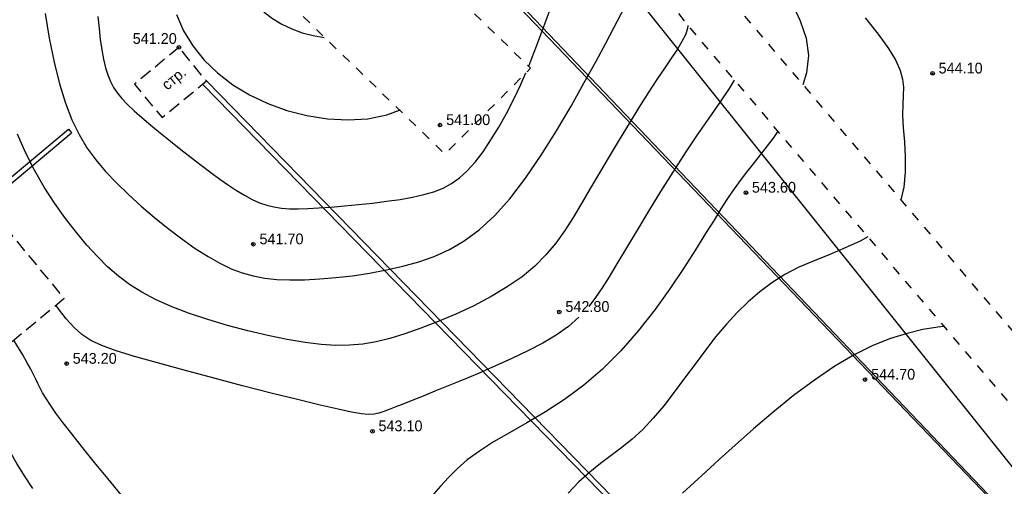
# Model space of a CAD drawing. Extents: x 0 to 370488, y 0 to 4202825.
# Tile 57 of 256: x 360125 to 360205, y 4200508 to 4200546. Entities that reach past the tile are written whole.
import ezdxf

# ---------------------------------------------------------------- set-up
doc = ezdxf.new("R2010")
doc.units = 0
doc.header["$LTSCALE"] = 0.5
doc.header["$MEASUREMENT"] = 0
doc.header["$PDMODE"] = 32
doc.header["$PDSIZE"] = 0.3
for name, pattern in [('CONTI', [0]), ('Д_ТРОТ_ТРУБА', [3, 1.5, -1.5]), ('ЗД_СТР_РАЗВ', [3, 2, -1])]:
    doc.linetypes.add(name, pattern=pattern)
for name, color, linetype in [('(004) Точки рельефа', 7, 'Continuous'), ('(007) Здания', 7, 'Continuous'), ('(014) Водопровод', 5, 'ИК_Водопровод -------в--------'), ('(025) Дорога', 7, 'Continuous'), ('(040) Ограда', 7, 'Continuous'), ('GORIZDEFAULT', 32, 'CONTI'), ('PI_TTDEFAULT', 5, 'CONTI'), ('SIT_L0', 250, 'CONTI')]:
    doc.layers.add(name, color=color, linetype=linetype)
doc.layers.add('(032) Горизонтали утолщенные', color=32, linetype='Continuous', lineweight=30)
doc.styles.add('D-431', font='txt')
doc.styles.add('P-131', font='txt')
doc.styles.get("Standard").update_dxf_attribs({"font": 'isocpeur.ttf'})
doc.linetypes.add('ИК_Водопровод -------в--------', pattern='A,9,-0.6,["В",Standard,S=1.2,R=0,X=0,Y=-0.6],-1.2', length=10.8)
doc.linetypes.add('ОГРАДА_ГЛИН', pattern='A,4,["|",Standard,S=0.8,R=0,X=0,Y=-0.8],0.5,["|",Standard,S=0.8,R=0,X=0,Y=-0.8],3.5', length=8)

msp = doc.modelspace()

# ---------------------------------------------------------------- linework, layer by layer
at = {"layer": '(007) Здания', "linetype": 'ЗД_СТР_РАЗВ', "flags": 128}
for points in [[(360138.159, 4200543.454), (360134.551, 4200540.474), (360136.794, 4200537.757), (360140.403, 4200540.738)], [(360128.84, 4200523.056), (360107.887, 4200505.749), (360101.297, 4200513.727), (360122.25, 4200531.033)]]:
    msp.add_lwpolyline(points, close=True, dxfattribs=at)
at = {"layer": '(014) Водопровод', "flags": 128}
msp.add_lwpolyline([(360036.438, 4200773.015), (360047.098, 4200750.311), (360089.76, 4200681.101), (360107.619, 4200655.796), (360141.826, 4200594.039), (360149.345, 4200579.998), (360206.507, 4200508.61), (360230.262, 4200479.387), (360306.281, 4200388.525), (360409.154, 4200291.553), (360456.114, 4200244.191), (360490.793, 4200199.337)], dxfattribs=at)
at = {"layer": '(025) Дорога', "linetype": 'Д_ТРОТ_ТРУБА', "flags": 128}
for points in [[(360044.195, 4200796.012), (360041.816, 4200791.773), (360042.358, 4200788.304), (360046.087, 4200780.21), (360059.012, 4200755.887), (360082.266, 4200713.415), (360119.837, 4200651.911), (360154.248, 4200588.273), (360168.952, 4200565.337), (360182.618, 4200547.766), (360213.043, 4200512.044), (360268.283, 4200446.262), (360308.926, 4200401.534), (360387.369, 4200322.593), (360428.116, 4200283.497), (360457.116, 4200256.42), (360464.886, 4200245.444), (360476.507, 4200228.263), (360489.06, 4200214.493), (360499.065, 4200202.984)], [(360034.859, 4200791.392), (360036.733, 4200790.501), (360038.761, 4200786.553), (360042.501, 4200778.433), (360055.492, 4200753.988), (360078.803, 4200711.411), (360116.369, 4200649.915), (360150.8, 4200586.24), (360165.682, 4200563.025), (360179.515, 4200545.24), (360209.989, 4200509.461), (360265.27, 4200443.63), (360306.026, 4200398.778), (360384.565, 4200319.74), (360425.367, 4200280.592), (360454.087, 4200253.775), (360461.596, 4200243.167), (360473.356, 4200225.782), (360486.072, 4200211.833), (360495.233, 4200201.295)], [(360145.999, 4200561.788), (360141.313, 4200556.972), (360139.34, 4200559.023), (360136.946, 4200556.919), (360159.781, 4200534.797), (360166.748, 4200541.774), (360145.999, 4200561.788)]]:
    msp.add_lwpolyline(points, dxfattribs=at)
at = {"layer": '(032) Горизонтали утолщенные', "color": 32}
for points in [[(360156.35, 4200525.69, 542), (360157.65, 4200526.04, 542), (360158.91, 4200526.48, 542), (360160.14, 4200527.04, 542), (360161.35, 4200527.75, 542), (360162.57, 4200528.65, 542), (360163.8, 4200529.78, 542), (360165.05, 4200531.17, 542), (360166.32, 4200532.84, 542), (360167.6, 4200534.71, 542), (360168.85, 4200536.69, 542), (360170.03, 4200538.68, 542), (360171.11, 4200540.6, 542), (360172.06, 4200542.33, 542), (360172.85, 4200543.79, 542), (360174.45, 4200546.86, 542), (360174.8, 4200550.65, 542)], [(360127.29, 4200546.21, 542), (360127.63, 4200544.2, 542), (360128.03, 4200542.27, 542), (360128.46, 4200540.49, 542), (360128.94, 4200538.94, 542), (360129.46, 4200537.58, 542), (360130.05, 4200536.38, 542), (360130.69, 4200535.31, 542), (360131.41, 4200534.32, 542), (360132.21, 4200533.38, 542), (360133.09, 4200532.46, 542), (360134.06, 4200531.52, 542), (360135.1, 4200530.57, 542), (360136.19, 4200529.64, 542), (360137.3, 4200528.74, 542), (360138.41, 4200527.9, 542), (360139.49, 4200527.14, 542), (360140.53, 4200526.48, 542), (360141.49, 4200525.93, 542), (360142.41, 4200525.49, 542), (360143.31, 4200525.15, 542), (360144.21, 4200524.9, 542), (360145.14, 4200524.73, 542), (360146.12, 4200524.62, 542), (360147.19, 4200524.58, 542), (360148.36, 4200524.59, 542), (360149.61, 4200524.66, 542), (360150.92, 4200524.77, 542), (360152.28, 4200524.92, 542), (360153.65, 4200525.13, 542), (360155.02, 4200525.39, 542), (360156.35, 4200525.69, 542)], [(360193.92, 4200545.85, 544), (360194.98, 4200544.53, 544), (360195.83, 4200543.36, 544), (360196.42, 4200542.4, 544), (360196.79, 4200541.59, 544), (360196.97, 4200540.88, 544), (360197.04, 4200540.22, 544), (360197.02, 4200539.54, 544), (360196.99, 4200538.81, 544), (360196.98, 4200537.95, 544), (360197.03, 4200536.93, 544), (360197.12, 4200535.79, 544), (360197.18, 4200534.57, 544), (360197.18, 4200533.33, 544), (360197.07, 4200532.11, 544), (360196.822, 4200531.09, 544)], [(360194.143, 4200528.066, 544), (360193.53, 4200527.72, 544), (360192.32, 4200527.17, 544), (360191.05, 4200526.65, 544), (360189.78, 4200526.14, 544), (360188.55, 4200525.6, 544), (360187.41, 4200525.01, 544), (360186.35, 4200524.34, 544), (360185.36, 4200523.61, 544), (360184.42, 4200522.81, 544), (360183.53, 4200521.94, 544), (360182.66, 4200520.99, 544), (360181.81, 4200519.97, 544), (360180.96, 4200518.88, 544), (360180.11, 4200517.74, 544), (360179.26, 4200516.59, 544), (360178.41, 4200515.45, 544), (360177.56, 4200514.36, 544), (360176.71, 4200513.34, 544), (360175.86, 4200512.43, 544), (360175.01, 4200511.65, 544), (360174.15, 4200510.96, 544), (360173.28, 4200510.31, 544), (360172.42, 4200509.67, 544), (360171.55, 4200508.97, 544), (360170.67, 4200508.19, 544), (360169.79, 4200507.27, 544)], [(360126.29, 4200507.64, 544), (360125.62, 4200508.66, 544), (360125, 4200509.67, 544), (360124.42, 4200510.67, 544), (360123.88, 4200511.64, 544), (360123.38, 4200512.6, 544), (360122.92, 4200513.53, 544), (360122.48, 4200514.45, 544), (360122.07, 4200515.37, 544), (360121.65, 4200516.29, 544), (360121.375, 4200516.89, 544)]]:
    msp.add_polyline3d(points, dxfattribs=at)
at = {"layer": '(040) Ограда', "linetype": 'ОГРАДА_ГЛИН', "flags": 128}
for points in [[(360140.403, 4200540.738), (360188.33, 4200491.65), (360223.715, 4200455.409), (360264.851, 4200409.871)], [(360122.179, 4200530.975), (360129.187, 4200536.822)]]:
    msp.add_lwpolyline(points, dxfattribs=at)
at = {"layer": '(040) Ограда', "flags": 128}
msp.add_lwpolyline([(360140.116, 4200540.458), (360188.044, 4200491.371), (360223.423, 4200455.135), (360264.554, 4200409.603)], dxfattribs=at)
at = {"linetype": 'Continuous', "elevation": 1.643}
msp.add_lwpolyline([(359968.105, 4200751.148), (360144.875, 4200568.598), (360208.905, 4200501.768), (360248.135, 4200449.088), (360280.365, 4200400.868), (360329.345, 4200345.008), (360410.625, 4200285.188), (360473.125, 4200218.998), (360491.256, 4200199.541)], dxfattribs=at)
at = {"linetype": 'Continuous'}
for points in [[(360129.187, 4200536.822), (360129.443, 4200536.515)], [(360122.435, 4200530.668), (360129.443, 4200536.515)]]:
    msp.add_lwpolyline(points, dxfattribs=at)
at = {"layer": 'GORIZDEFAULT', "color": 32}
for points in [[(360166.589, 4200541.927, 541.5), (360166.85, 4200542.57, 541.5), (360167.23, 4200543.56, 541.5), (360167.57, 4200544.5, 541.5), (360167.89, 4200545.37, 541.5), (360168.21, 4200546.18, 541.5), (360168.53, 4200546.91, 541.5), (360168.87, 4200547.58, 541.5), (360169.24, 4200548.19, 541.5), (360169.64, 4200548.78, 541.5), (360170.06, 4200549.39, 541.5), (360170.48, 4200550.09, 541.5), (360170.89, 4200550.92, 541.5), (360171.28, 4200551.93, 541.5), (360171.64, 4200553.18, 541.5), (360171.96, 4200554.68, 541.5), (360171.998, 4200554.905, 541.5)], [(360142.378, 4200551.657, 540.5), (360142.5, 4200551.36, 540.5), (360142.78, 4200550.51, 540.5), (360143.02, 4200549.7, 540.5), (360143.27, 4200548.93, 540.5), (360143.58, 4200548.2, 540.5), (360143.99, 4200547.52, 540.5), (360144.5, 4200546.89, 540.5), (360145.1, 4200546.31, 540.5), (360145.77, 4200545.8, 540.5), (360146.52, 4200545.34, 540.5), (360147.33, 4200544.96, 540.5), (360148.18, 4200544.65, 540.5)], [(360188, 4200547.01, 543.5), (360188.66, 4200545.61, 543.5), (360189.13, 4200544.21, 543.5), (360189.32, 4200542.8, 543.5), (360189.17, 4200541.39, 543.5), (360188.874, 4200540.42, 543.5)], [(360131.58, 4200545.96, 541.5), (360131.67, 4200544.99, 541.5), (360131.77, 4200544.09, 541.5), (360131.9, 4200543.25, 541.5), (360132.04, 4200542.49, 541.5), (360132.21, 4200541.81, 541.5), (360132.39, 4200541.22, 541.5), (360132.6, 4200540.69, 541.5), (360132.85, 4200540.21, 541.5), (360133.16, 4200539.75, 541.5), (360133.53, 4200539.3, 541.5), (360133.98, 4200538.83, 541.5), (360134.52, 4200538.32, 541.5), (360135.16, 4200537.76, 541.5), (360135.88, 4200537.14, 541.5), (360136.66, 4200536.5, 541.5), (360137.48, 4200535.84, 541.5), (360138.32, 4200535.17, 541.5), (360139.15, 4200534.52, 541.5), (360139.97, 4200533.89, 541.5), (360140.75, 4200533.31, 541.5), (360141.48, 4200532.77, 541.5), (360142.18, 4200532.28, 541.5), (360142.85, 4200531.83, 541.5), (360143.5, 4200531.45, 541.5), (360144.11, 4200531.12, 541.5), (360144.71, 4200530.85, 541.5), (360145.3, 4200530.65, 541.5), (360145.88, 4200530.5, 541.5), (360146.49, 4200530.41, 541.5), (360147.14, 4200530.36, 541.5), (360147.86, 4200530.35, 541.5), (360148.65, 4200530.37, 541.5), (360149.53, 4200530.42, 541.5), (360150.53, 4200530.49, 541.5), (360151.61, 4200530.58, 541.5), (360152.75, 4200530.69, 541.5), (360153.9, 4200530.81, 541.5), (360155.04, 4200530.96, 541.5), (360156.14, 4200531.12, 541.5), (360157.15, 4200531.3, 541.5)], [(360137.98, 4200546.13, 541), (360138.54, 4200544.81, 541), (360139.29, 4200543.58, 541), (360140.22, 4200542.43, 541), (360141.31, 4200541.38, 541), (360142.54, 4200540.43, 541), (360143.91, 4200539.61, 541), (360145.38, 4200538.91, 541), (360146.94, 4200538.34, 541)], [(360179.515, 4200545.24, 542.5), (360179.49, 4200545, 542.5), (360179.32, 4200544.49, 542.5), (360179.04, 4200543.94, 542.5), (360178.67, 4200543.32, 542.5), (360178.2, 4200542.61, 542.5), (360177.64, 4200541.8, 542.5), (360177.01, 4200540.85, 542.5), (360176.3, 4200539.77, 542.5), (360175.55, 4200538.57, 542.5), (360174.75, 4200537.29, 542.5), (360173.94, 4200535.96, 542.5), (360173.13, 4200534.61, 542.5), (360172.34, 4200533.28, 542.5), (360171.59, 4200531.99, 542.5), (360170.89, 4200530.78, 542.5), (360170.21, 4200529.64, 542.5), (360169.52, 4200528.58, 542.5), (360168.79, 4200527.57, 542.5), (360167.99, 4200526.61, 542.5), (360167.09, 4200525.7, 542.5), (360166.05, 4200524.84, 542.5), (360164.85, 4200524.01, 542.5), (360163.53, 4200523.22, 542.5), (360162.13, 4200522.48, 542.5), (360160.68, 4200521.8, 542.5), (360159.23, 4200521.19, 542.5), (360157.83, 4200520.65, 542.5), (360156.51, 4200520.19, 542.5), (360155.3, 4200519.83, 542.5), (360154.18, 4200519.55, 542.5), (360153.1, 4200519.37, 542.5), (360152.03, 4200519.27, 542.5), (360150.92, 4200519.26, 542.5), (360149.73, 4200519.33, 542.5), (360148.42, 4200519.5, 542.5), (360146.97, 4200519.74, 542.5), (360145.4, 4200520.06, 542.5), (360143.77, 4200520.44, 542.5), (360142.12, 4200520.88, 542.5), (360140.5, 4200521.37, 542.5), (360138.95, 4200521.88, 542.5), (360137.53, 4200522.42, 542.5), (360136.27, 4200522.98, 542.5), (360135.16, 4200523.57, 542.5), (360134.16, 4200524.2, 542.5), (360133.24, 4200524.89, 542.5), (360132.37, 4200525.64, 542.5), (360131.54, 4200526.47, 542.5), (360130.69, 4200527.4, 542.5), (360129.83, 4200528.44, 542.5), (360128.94, 4200529.57, 542.5), (360128.07, 4200530.79, 542.5), (360127.22, 4200532.1, 542.5), (360126.42, 4200533.48, 542.5), (360125.69, 4200534.92, 542.5), (360125.05, 4200536.42, 542.5)], [(360148.18, 4200544.65, 540.5), (360149.08, 4200544.42, 540.5), (360149.974, 4200544.273, 540.5)], [(360157.15, 4200531.3, 541.5), (360158.06, 4200531.5, 541.5), (360158.88, 4200531.74, 541.5), (360159.63, 4200532.03, 541.5), (360160.32, 4200532.4, 541.5), (360160.97, 4200532.86, 541.5), (360161.6, 4200533.43, 541.5), (360162.23, 4200534.13, 541.5), (360162.88, 4200534.97, 541.5), (360163.52, 4200535.94, 541.5), (360164.16, 4200536.99, 541.5), (360164.79, 4200538.1, 541.5), (360165.38, 4200539.25, 541.5), (360165.93, 4200540.39, 541.5), (360166.369, 4200541.394, 541.5)], [(360183.29, 4200540.808, 543), (360182.87, 4200540.11, 543), (360182.09, 4200538.96, 543), (360181.22, 4200537.71, 543), (360180.28, 4200536.36, 543), (360179.3, 4200534.89, 543), (360178.3, 4200533.34, 543), (360177.3, 4200531.75, 543), (360176.33, 4200530.16, 543), (360175.4, 4200528.63, 543), (360174.53, 4200527.18, 543), (360173.74, 4200525.87, 543), (360173.12, 4200524.84, 543), (360172.55, 4200523.94, 543), (360172.01, 4200523.14, 543), (360171.47, 4200522.42, 543)], [(360146.94, 4200538.34, 541), (360148.57, 4200537.92, 541), (360150.24, 4200537.66, 541), (360151.9, 4200537.57, 541), (360153.52, 4200537.67, 541), (360155.05, 4200537.97, 541), (360156.101, 4200538.362, 541)], [(360186.836, 4200536.644, 543.5), (360186.45, 4200536.09, 543.5), (360185.59, 4200534.98, 543.5), (360184.82, 4200534.01, 543.5), (360184.17, 4200533.19, 543.5), (360183.64, 4200532.47, 543.5), (360183.16, 4200531.79, 543.5), (360182.7, 4200531.1, 543.5), (360182.21, 4200530.34, 543.5), (360181.65, 4200529.44, 543.5), (360180.97, 4200528.34, 543.5), (360180.14, 4200527.01, 543.5), (360179.16, 4200525.5, 543.5), (360178.05, 4200523.86, 543.5), (360176.83, 4200522.16, 543.5), (360175.5, 4200520.46, 543.5), (360174.08, 4200518.83, 543.5), (360172.6, 4200517.33, 543.5), (360171.06, 4200516.02, 543.5), (360169.5, 4200514.88, 543.5), (360167.95, 4200513.87, 543.5), (360166.45, 4200512.98, 543.5), (360165.03, 4200512.17, 543.5), (360163.72, 4200511.42, 543.5), (360162.58, 4200510.68, 543.5), (360161.6, 4200509.96, 543.5), (360160.78, 4200509.24, 543.5), (360160.07, 4200508.53, 543.5), (360159.43, 4200507.84, 543.5), (360158.84, 4200507.19, 543.5)], [(360170.67, 4200521.54, 543), (360169.82, 4200520.8, 543), (360168.81, 4200520.08, 543), (360167.73, 4200519.45, 543), (360166.53, 4200518.81, 543), (360165.23, 4200518.19, 543), (360163.89, 4200517.59, 543), (360162.56, 4200517.01, 543), (360161.26, 4200516.47, 543), (360160.05, 4200515.98, 543), (360158.97, 4200515.54, 543), (360158.01, 4200515.15, 543), (360157.17, 4200514.81, 543), (360156.44, 4200514.51, 543), (360155.8, 4200514.26, 543), (360155.26, 4200514.06, 543), (360154.81, 4200513.89, 543), (360154.42, 4200513.76, 543), (360154.03, 4200513.68, 543), (360153.58, 4200513.66, 543), (360152.99, 4200513.71, 543), (360152.19, 4200513.84, 543), (360151.1, 4200514.07, 543), (360149.65, 4200514.41, 543), (360147.81, 4200514.86, 543), (360145.66, 4200515.39, 543), (360143.33, 4200515.99, 543), (360140.93, 4200516.62, 543), (360138.58, 4200517.24, 543), (360136.41, 4200517.84, 543), (360134.54, 4200518.37, 543), (360133.05, 4200518.83, 543), (360131.9, 4200519.25, 543), (360131.01, 4200519.67, 543), (360130.28, 4200520.14, 543), (360129.64, 4200520.71, 543), (360129.01, 4200521.43, 543), (360128.3, 4200522.35, 543), (360128.179, 4200522.51, 543)], [(360200.336, 4200520.794, 544.5), (360199.85, 4200520.74, 544.5), (360198.63, 4200520.54, 544.5), (360197.34, 4200520.24, 544.5), (360195.99, 4200519.81, 544.5), (360194.56, 4200519.24, 544.5), (360193.05, 4200518.5, 544.5), (360191.47, 4200517.58, 544.5), (360189.81, 4200516.45, 544.5), (360188.12, 4200515.18, 544.5), (360186.46, 4200513.84, 544.5), (360184.86, 4200512.48, 544.5), (360183.38, 4200511.17, 544.5), (360182.08, 4200509.99, 544.5), (360180.99, 4200508.99, 544.5), (360179.09, 4200507.25, 544.5)], [(360133.47, 4200507.13, 543.5), (360132.38, 4200508.44, 543.5), (360131.31, 4200509.74, 543.5), (360130.32, 4200510.97, 543.5), (360129.45, 4200512.07, 543.5), (360128.74, 4200513, 543.5), (360128.17, 4200513.77, 543.5), (360127.72, 4200514.41, 543.5), (360127.37, 4200514.95, 543.5), (360127.09, 4200515.4, 543.5), (360126.88, 4200515.8, 543.5), (360126.7, 4200516.16, 543.5), (360126.53, 4200516.51, 543.5), (360126.35, 4200516.89, 543.5), (360126.13, 4200517.33, 543.5), (360125.84, 4200517.85, 543.5), (360125.47, 4200518.5, 543.5), (360124.99, 4200519.29, 543.5), (360124.744, 4200519.673, 543.5)]]:
    msp.add_polyline3d(points, dxfattribs=at)
at = {"layer": 'PI_TTDEFAULT', "color": 5}
for p in [(360138.159, 4200543.454), (360199.41, 4200541.35, 544.1), (360159.38, 4200537.15, 541), (360184.24, 4200531.66, 543.6), (360144.21, 4200527.47, 541.7), (360169.07, 4200521.98, 542.8), (360129.04, 4200517.78, 543.2), (360193.92, 4200516.49, 544.7), (360153.89, 4200512.29, 543.1)]:
    msp.add_point(p, dxfattribs=at)
at = {"layer": 'SIT_L0', "color": 250}
msp.add_line((360145.318, 4200568.565), (360209.175, 4200501.673), dxfattribs=at)

# ---------------------------------------------------------------- texts
at = {"layer": '(004) Точки рельефа', "style": 'D-431'}
for s, p in [('541.20', (360134.409, 4200543.742, -541.2)), ('544.10', (360199.9, 4200541.34)), ('541.00', (360159.88, 4200537.15)), ('543.60', (360184.73, 4200531.66)), ('541.70', (360144.71, 4200527.47)), ('542.80', (360169.57, 4200521.98)), ('543.20', (360129.53, 4200517.77)), ('544.70', (360194.42, 4200516.48)), ('543.10', (360154.38, 4200512.29))]:
    msp.add_text(s, height=0.875, dxfattribs=at).set_placement(p)
at = {"layer": '(007) Здания', "style": 'P-131'}
msp.add_text('стр.', height=0.88, rotation=39.55531, dxfattribs=at).set_placement((360137.213, 4200539.936))

doc.saveas('drawing.dxf')
